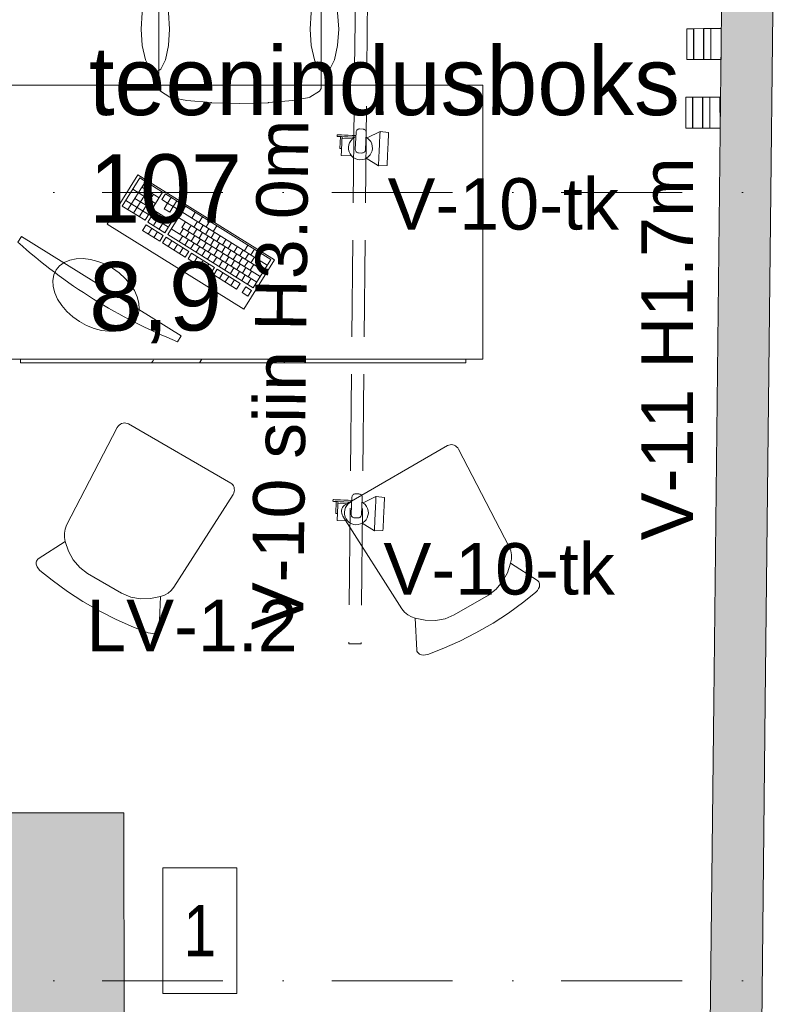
# Model space of a CAD drawing. Header units: millimetres. Extents: x -2532 to 181134, y -4151 to 53885.
# Tile 137 of 165: x 19609 to 21804, y 13826 to 16699. Entities that reach past the tile are written whole.
import ezdxf
from ezdxf.enums import TextEntityAlignment as Align

# ---------------------------------------------------------------- set-up
doc = ezdxf.new("R2010")
doc.units = ezdxf.units.MM
doc.header["$MEASUREMENT"] = 0
for name, pattern in [('Dot & Dashed', [670.277762, 352.777767, -176.388884, 0, -141.111112]), ('Hidden Line', [391.222223, 282.222223, -109]), ('Wipeout_Contour', [1000, 0, -1000])]:
    doc.linetypes.add(name, pattern=pattern)
for name, color, linetype in [('AR - Mööbel', 7, 'Continuous'), ('AR - Seinad SS.ol', 7, 'Continuous'), ('AR - Teljed', 7, 'Continuous'), ('SA - tähistused - valgustus', 7, 'Continuous'), ('SA - valgustid', 7, 'Continuous'), ('Tsoonid - Neto', 7, 'Continuous')]:
    doc.layers.add(name, color=color, linetype=linetype)
for name, color, linetype, lineweight in [('AR - Mööbel_Pen_No__221', 252, 'Continuous', 13), ('AR - Mööbel_Pen_No__232', 9, 'Continuous', 9), ('AR - Mööbel_Pen_No__4', 8, 'Continuous', 13), ('AR - Seinad SS.ol_Pen_No__221', 252, 'Continuous', 13), ('AR - Teljed_Pen_No__4', 8, 'Continuous', 13), ('ARCHICAD Doors_Pen_No__221', 252, 'Continuous', 13), ('ARCHICAD Zone Stamps_Pen_No__6', 7, 'Continuous', 5), ('Märkused - Muinsuskaitselised väärtused_Pen_No__20', 1, 'Continuous', 13), ('SA - tähistused - laeviimistlus_Pen_No__211', 214, 'Continuous', 15), ('SA - tähistused - valgustus_Pen_No__105', 30, 'Continuous', 5), ('SA - valgustid_Pen_No__105', 30, 'Continuous', 5)]:
    doc.layers.add(name, color=color, linetype=linetype, lineweight=lineweight)
doc.styles.add('GENERATED_STYLE_1', font='txt')
doc.styles.add('GENERATED_STYLE_2', font='txt')
doc.styles.add('GENERATED_STYLE_3', font='txt')
doc.styles.add('GENERATED_STYLE_4', font='txt')

# ---------------------------------------------------------------- blocks, each defined once
blk = doc.blocks.new('teenindusboks_107_48_1', base_point=(20992, 18860.9))
at = {"layer": 'ARCHICAD Zone Stamps_Pen_No__6', "insert": (19811.9, 15992), "char_height": 200, "attachment_point": 1, "style": 'GENERATED_STYLE_1'}
blk.add_mtext('\\A1;{\\pql;\\pt0,600;\\fArial Baltic|b0|i0|c186|p34;8,9\\fArial Baltic|b0|i0|c186|p34;\\A1{\\H.66x;\\S^  ;}\\fArial Baltic|b0|i0|c186|p34;\\fArial Baltic|b0|i0|c186|p34;\\A1{\\H.66x;\\S^  ;}}', dxfattribs=at)
at = {"layer": 'ARCHICAD Zone Stamps_Pen_No__6'}
for tag, style, p in [('DUMMY_849', 'GENERATED_STYLE_1', (21574.6, 16666.3)), ('ROOM_NAME', 'GENERATED_STYLE_1', (19811.9, 16620.6)), ('DUMMY_850', 'GENERATED_STYLE_2', (20267.2, 16352)), ('ROOM_NUMBER', 'GENERATED_STYLE_2', (19811.9, 16306.3)), ('DUMMY_851', 'GENERATED_STYLE_1', (19811.9, 16037.7))]:
    blk.add_attdef(tag, text='', height=200, dxfattribs=dict(at, style=style)).set_placement(p, align=Align.TOP_LEFT)
blk = doc.blocks.new('Wall_175_1', base_point=(21625.7, 13767.8))
at = {"layer": 'AR - Seinad SS.ol_Pen_No__221', "linetype": 'Continuous'}
blk.add_hatch(color=256, dxfattribs=at).paths.add_polyline_path([(21775.7, 13766.1), (21786.2, 14706.8), (21636.2, 14708.5), (21625.7, 13767.8)])
at = {"layer": 'AR - Seinad SS.ol_Pen_No__221', "linetype": 'Continuous', "flags": 128}
for points in [[(21636.2, 14708.5), (21625.7, 13767.8)], [(21775.7, 13766.1), (21786.2, 14706.8)], [(21625.7, 13767.8), (21775.7, 13766.1)]]:
    blk.add_lwpolyline(points, dxfattribs=at)
blk = doc.blocks.new('Wall_221_1', base_point=(21636.2, 14708.5))
at = {"layer": 'AR - Seinad SS.ol_Pen_No__221', "linetype": 'Continuous'}
blk.add_hatch(color=256, dxfattribs=at).paths.add_polyline_path([(21786.2, 14706.8), (21824.3, 18123.9), (21674.3, 18123.6), (21636.2, 14708.5)])
at = {"layer": 'AR - Seinad SS.ol_Pen_No__221', "linetype": 'Continuous', "flags": 128}
for points in [[(21674.3, 18123.6), (21636.2, 14708.5)], [(21786.2, 14706.8), (21824.3, 18123.9)]]:
    blk.add_lwpolyline(points, dxfattribs=at)
blk = doc.blocks.new('*X1057')
at = {"layer": 'AR - Mööbel_Pen_No__232', "linetype": 'Continuous'}
for p, q in [((19999.8, 15705.9), (19994.5, 15698)), ((20141.4, 15708), (20134.7, 15698)), ((20387.5, 15708), (20380.8, 15698))]:
    blk.add_line(p, q, dxfattribs=at)
blk = doc.blocks.new('Wall_359_1', base_point=(19611.7, 15708))
at = {"linetype": 'Wipeout_Contour', "ltscale": 102549.947784}
blk.add_wipeout([(19611.7, 15698), (20911.7, 15698), (20911.7, 15708), (19611.7, 15708)], dxfattribs=at).dxf.layer = 'AR - Mööbel'
at = {"layer": 'AR - Mööbel_Pen_No__221', "linetype": 'Continuous', "flags": 128}
for points in [[(20911.7, 15708), (19611.7, 15708)], [(19611.7, 15708), (19611.7, 15698)], [(19611.7, 15698), (20911.7, 15698)], [(20911.7, 15698), (20911.7, 15708)]]:
    blk.add_lwpolyline(points, dxfattribs=at)
at = {"layer": 'AR - Mööbel'}
blk.add_blockref('*X1057', (0, 0), dxfattribs=at)
blk = doc.blocks.new('Chair 03 22')
at = {"layer": 'AR - Mööbel_Pen_No__4', "linetype": 'Continuous'}
for p, q in [((4.1, 488.7), (2.6, 486.3)), ((6, 490.8), (4.1, 488.7)), ((10.9, 494.5), (6, 490.8)), ((16.4, 497.1), (10.9, 494.5)), ((22.8, 499.4), (16.4, 497.1)), ((67.7, 506.5), (22.8, 499.4)), ((122.8, 512.5), (67.7, 506.5)), ((176.3, 515), (122.8, 512.5)), ((233.7, 515), (176.3, 515)), ((287.2, 512.5), (233.7, 515)), ((342.3, 506.5), (287.2, 512.5)), ((387.2, 499.4), (342.3, 506.5)), ((393.6, 497.1), (387.2, 499.4)), ((399.1, 494.5), (393.6, 497.1)), ((404, 490.8), (399.1, 494.5)), ((405.9, 488.7), (404, 490.8)), ((407.4, 486.3), (405.9, 488.7)), ((0.7, 480.9), (0.4, 478)), ((0.4, 478), (0.5, 475)), ((0.5, 475), (1.1, 472.2)), ((1.4, 483.7), (0.7, 480.9)), ((1.1, 472.2), (44.2, 389)), ((2.6, 486.3), (1.4, 483.7)), ((365.8, 389), (408.9, 472.2)), ((408.6, 483.7), (407.4, 486.3)), ((409.3, 480.9), (408.6, 483.7)), ((408.9, 472.2), (409.5, 475)), ((409.6, 478), (409.3, 480.9)), ((409.5, 475), (409.6, 478)), ((119, 434.1), (91.7, 424.3)), ((91.7, 424.3), (119, 434.1)), ((147.5, 438), (119, 434.1)), ((119, 434.1), (147.5, 438)), ((262.5, 438), (147.5, 438)), ((147.5, 438), (147.5, 438)), ((147.5, 438), (147.5, 438)), ((147.5, 438), (262.5, 438)), ((291, 434.1), (262.5, 438)), ((262.5, 438), (291, 434.1)), ((318.3, 424.3), (291, 434.1)), ((291, 434.1), (318.3, 424.3)), ((66.5, 409.2), (44.2, 389)), ((44.2, 389), (66.5, 409.2)), ((91.7, 424.3), (66.5, 409.2)), ((66.5, 409.2), (91.7, 424.3)), ((343.5, 409.2), (318.3, 424.3)), ((318.3, 424.3), (343.5, 409.2)), ((365.8, 389), (343.5, 409.2)), ((343.5, 409.2), (365.8, 389)), ((36.5, 380.1), (30.4, 369.8)), ((44.2, 389), (36.5, 380.1)), ((373.5, 380.1), (365.8, 389)), ((379.6, 369.8), (373.5, 380.1)), ((23.9, 346.3), (9.8, 25.4)), ((26.2, 358.4), (23.9, 346.3)), ((30.4, 369.8), (26.2, 358.4)), ((383.8, 358.4), (379.6, 369.8)), ((386.1, 346.3), (383.8, 358.4)), ((400.2, 25.4), (386.1, 346.3)), ((9.8, 25.4), (10.1, 21)), ((10.1, 21), (11.2, 16.7)), ((11.2, 16.7), (12.8, 12.7)), ((12.8, 12.7), (15.1, 9.1)), ((15.1, 9.1), (17.9, 6)), ((17.9, 6), (21.2, 3.4)), ((21.2, 3.4), (24.7, 1.5)), ((24.7, 1.5), (28.6, 0.4)), ((28.6, 0.4), (32.5, 0)), ((32.5, 0), (377.5, 0)), ((377.5, 0), (381.4, 0.4)), ((381.4, 0.4), (385.3, 1.5)), ((385.3, 1.5), (388.8, 3.4)), ((388.8, 3.4), (392.1, 6)), ((392.1, 6), (394.9, 9.1)), ((394.9, 9.1), (397.2, 12.7)), ((397.2, 12.7), (398.8, 16.7)), ((398.8, 16.7), (399.9, 21)), ((399.9, 21), (400.2, 25.4))]:
    blk.add_line(p, q, dxfattribs=at)
blk = doc.blocks.new('Standard grid marker')
at = {"layer": 'AR - Teljed_Pen_No__4', "linetype": 'Dot & Dashed'}
blk.add_line((1000, 0), (44867.9, 0), dxfattribs=at)
at = {"layer": 'AR - Teljed_Pen_No__4', "style": 'GENERATED_STYLE_1'}
for tag, p in [('AC_MarkerText_1_0', (-300, 14.3)), ('AC_MarkerText_1_1', (46167.9, 14.3))]:
    blk.add_attdef(tag, text='', height=250, dxfattribs=at).set_placement(p, align=Align.MIDDLE_CENTER)
blk = doc.blocks.new('Office Chair 06 22')
at = {"layer": 'AR - Mööbel_Pen_No__4', "linetype": 'Continuous'}
for p, q in [((304.4, 497.5), (307.5, 500)), ((304.4, 466.2), (304.4, 497.5)), ((307.5, 500), (320, 500)), ((332.5, 500), (320, 500)), ((335.6, 497.5), (332.5, 500)), ((335.6, 466.2), (335.6, 497.5)), ((302.6, 423.9), (304.4, 466.2)), ((304.4, 466.2), (305.6, 471)), ((305.6, 471), (309, 475.2)), ((309, 475.2), (314, 477.9)), ((314, 477.9), (320, 478.9)), ((326, 477.9), (320, 478.9)), ((331, 475.2), (326, 477.9)), ((334.4, 471), (331, 475.2)), ((335.6, 466.2), (334.4, 471)), ((337.4, 423.9), (335.6, 466.2)), ((137.8, 427.1), (158.4, 433.3)), ((158.4, 433.3), (185.1, 437.4)), ((185.1, 437.4), (260.6, 443.3)), ((260.6, 443.3), (320, 445.1)), ((320, 431), (286.2, 430.6)), ((379.4, 443.3), (320, 445.1)), ((320, 431), (353.8, 430.6)), ((454.9, 437.4), (379.4, 443.3)), ((481.6, 433.3), (454.9, 437.4)), ((502.2, 427.1), (481.6, 433.3)), ((94.9, 399), (105.7, 410.1)), ((105.7, 410.1), (137.8, 427.1)), ((125.9, 408.1), (113.8, 399.6)), ((139.5, 414.6), (125.9, 408.1)), ((160.5, 419.9), (139.5, 414.6)), ((187.3, 424.1), (160.5, 419.9)), ((218.3, 427.3), (187.3, 424.1)), ((251.8, 429.4), (218.3, 427.3)), ((286.2, 430.6), (251.8, 429.4)), ((268.1, 398.6), (268.1, 423.9)), ((268.1, 423.9), (302.6, 423.9)), ((302.6, 423.9), (320, 423.9)), ((337.4, 423.9), (320, 423.9)), ((371.9, 423.9), (337.4, 423.9)), ((353.8, 430.6), (388.2, 429.4)), ((371.9, 398.6), (371.9, 423.9)), ((388.2, 429.4), (421.7, 427.3)), ((421.7, 427.3), (452.7, 424.1)), ((452.7, 424.1), (479.5, 419.9)), ((479.5, 419.9), (500.5, 414.6)), ((500.5, 414.6), (514.1, 408.1)), ((534.3, 410.1), (502.2, 427.1)), ((514.1, 408.1), (526.2, 399.6)), ((545.1, 399), (534.3, 410.1)), ((91.5, 368.4), (94.9, 399)), ((98, 390), (94.2, 387.8)), ((104.5, 394.4), (98, 390)), ((113.8, 399.6), (104.5, 394.4)), ((268.1, 365.8), (268.1, 398.6)), ((371.9, 365.8), (371.9, 398.6)), ((526.2, 399.6), (535.5, 394.4)), ((535.5, 394.4), (542, 390)), ((542, 390), (545.8, 387.8)), ((548.5, 368.4), (545.1, 399)), ((98.4, 358.6), (91.5, 368.4)), ((116.2, 356), (98.4, 358.6)), ((101.3, 330.2), (152.7, 350.3)), ((146, 358.2), (116.2, 356)), ((192.8, 363.1), (146, 358.2)), ((152.7, 350.3), (229.4, 363.8)), ((245.4, 367.1), (192.8, 363.1)), ((229.4, 363.8), (268.1, 365.8)), ((320, 369.1), (245.4, 367.1)), ((268.1, 365.8), (320, 368.5)), ((320, 369.1), (394.6, 367.1)), ((371.9, 365.8), (320, 368.5)), ((410.6, 363.8), (371.9, 365.8)), ((394.6, 367.1), (447.2, 363.1)), ((487.3, 350.3), (410.6, 363.8)), ((447.2, 363.1), (494, 358.2)), ((538.7, 330.2), (487.3, 350.3)), ((494, 358.2), (523.8, 356)), ((523.8, 356), (541.6, 358.6)), ((541.6, 358.6), (548.5, 368.4)), ((0, 303.5), (7.7, 322.8)), ((7.7, 322.8), (11.6, 324.4)), ((11.6, 324.4), (48.2, 314.8)), ((43.9, 306.2), (57.4, 333.6)), ((57.4, 333.6), (73.3, 343.2)), ((73.3, 343.2), (89.2, 333.6)), ((83.5, 306.5), (101.3, 330.2)), ((89.2, 333.6), (102.7, 306.2)), ((550.8, 333.6), (537.3, 306.2)), ((556.5, 306.5), (538.7, 330.2)), ((566.7, 343.2), (550.8, 333.6)), ((582.6, 333.6), (566.7, 343.2)), ((596.1, 306.2), (582.6, 333.6)), ((628.4, 324.4), (591.8, 314.8)), ((632.3, 322.8), (628.4, 324.4)), ((640, 303.5), (632.3, 322.8)), ((2, 300.3), (0, 303.5)), ((38.6, 290.6), (2, 300.3)), ((27.8, 301.7), (28.6, 306.6)), ((29.5, 296.9), (27.8, 301.7)), ((28.6, 306.6), (31.5, 310.9)), ((33.3, 293.1), (29.5, 296.9)), ((31.5, 310.9), (36.3, 314)), ((38.6, 290.6), (33.3, 293.1)), ((34.9, 265.2), (43.9, 306.2)), ((36.3, 314), (42.1, 315.3)), ((83.3, 277.3), (38.6, 290.6)), ((42.1, 315.3), (48.2, 314.8)), ((48.2, 314.8), (83.5, 306.5)), ((83.3, 306.4), (83.5, 306.5)), ((83.3, 306.4), (83.3, 277.3)), ((102.7, 306.2), (111.7, 265.2)), ((537.3, 306.2), (528.3, 265.2)), ((591.8, 314.8), (556.5, 306.5)), ((556.7, 306.4), (556.5, 306.5)), ((556.7, 306.4), (556.7, 277.3)), ((556.7, 277.3), (601.4, 290.6)), ((597.9, 315.3), (591.8, 314.8)), ((605.1, 265.2), (596.1, 306.2)), ((603.7, 314), (597.9, 315.3)), ((601.4, 290.6), (638, 300.3)), ((601.4, 290.6), (606.7, 293.1)), ((608.5, 310.9), (603.7, 314)), ((606.7, 293.1), (610.5, 296.9)), ((611.4, 306.6), (608.5, 310.9)), ((610.5, 296.9), (612.2, 301.7)), ((612.2, 301.7), (611.4, 306.6)), ((638, 300.3), (640, 303.5)), ((31.7, 216.9), (34.9, 265.2)), ((83.3, 100.1), (83.3, 277.3)), ((111.7, 265.2), (114.8, 216.9)), ((528.3, 265.2), (525.2, 216.9)), ((556.7, 100.1), (556.7, 277.3)), ((608.3, 216.9), (605.1, 265.2)), ((34.9, 168.6), (31.7, 216.9)), ((114.8, 216.9), (111.7, 168.6)), ((525.2, 216.9), (528.3, 168.6)), ((605.1, 168.6), (608.3, 216.9)), ((43.9, 127.6), (34.9, 168.6)), ((111.7, 168.6), (102.7, 127.6)), ((528.3, 168.6), (537.3, 127.6)), ((596.1, 127.6), (605.1, 168.6)), ((57.4, 100.2), (43.9, 127.6)), ((102.7, 127.6), (89.2, 100.2)), ((537.3, 127.6), (550.8, 100.2)), ((582.6, 100.2), (596.1, 127.6)), ((73.3, 90.6), (57.4, 100.2)), ((89.2, 100.2), (73.3, 90.6)), ((83.3, 69.6), (83.3, 100.1)), ((550.8, 100.2), (566.7, 90.6)), ((556.7, 69.6), (556.7, 100.1)), ((566.7, 90.6), (582.6, 100.2)), ((83.3, 43.3), (83.3, 69.6)), ((556.7, 43.3), (556.7, 69.6)), ((88, 36), (83.3, 43.3)), ((115.7, 18), (88, 36)), ((524.3, 18), (552, 36)), ((552, 36), (556.7, 43.3)), ((117.9, 17.3), (115.7, 18)), ((165.3, 8.2), (117.9, 17.3)), ((236.3, 2.2), (165.3, 8.2)), ((237.4, 2.1), (236.3, 2.2)), ((320, 0), (237.4, 2.1)), ((320, 0), (402.6, 2.1)), ((402.6, 2.1), (403.7, 2.2)), ((403.7, 2.2), (474.7, 8.2)), ((474.7, 8.2), (522.1, 17.3)), ((522.1, 17.3), (524.3, 18))]:
    blk.add_line(p, q, dxfattribs=at)
blk = doc.blocks.new('Monitor (LCD) 22')
at = {"layer": 'AR - Mööbel_Pen_No__4', "linetype": 'Continuous'}
for p, q in [((227.6, 177.5), (205.9, 170.8)), ((250.7, 181.7), (227.6, 177.5)), ((274.6, 183.1), (250.7, 181.7)), ((298.4, 181.7), (274.6, 183.1)), ((321.5, 177.5), (298.4, 181.7)), ((343.2, 170.8), (321.5, 177.5)), ((169.4, 150.4), (155.7, 137.3)), ((186.3, 161.6), (169.4, 150.4)), ((205.9, 170.8), (186.3, 161.6)), ((362.8, 161.6), (343.2, 170.8)), ((379.8, 150.4), (362.8, 161.6)), ((393.5, 137.3), (379.8, 150.4)), ((145.6, 122.8), (139.4, 107.4)), ((155.7, 137.3), (145.6, 122.8)), ((403.6, 122.8), (393.5, 137.3)), ((409.8, 107.4), (403.6, 122.8)), ((139.4, 107.4), (137.3, 91.5)), ((137.3, 91.5), (139.4, 75.6)), ((411.9, 91.5), (409.8, 107.4)), ((409.8, 75.6), (411.9, 91.5)), ((0, 81.5), (0, 61.5)), ((0, 61.5), (549.2, 61.5)), ((139.4, 75.6), (145.6, 60.2)), ((145.6, 60.2), (155.7, 45.8)), ((393.5, 45.8), (403.6, 60.2)), ((403.6, 60.2), (409.8, 75.6)), ((549.2, 61.5), (549.2, 81.5)), ((155.7, 45.8), (169.4, 32.7)), ((169.4, 32.7), (186.3, 21.4)), ((362.8, 21.4), (379.8, 32.7)), ((379.8, 32.7), (393.5, 45.8)), ((186.3, 21.4), (205.9, 12.3)), ((205.9, 12.3), (227.6, 5.5)), ((227.6, 5.5), (250.7, 1.4)), ((250.7, 1.4), (274.6, 0)), ((274.6, 0), (298.4, 1.4)), ((298.4, 1.4), (321.5, 5.5)), ((321.5, 5.5), (343.2, 12.3)), ((343.2, 12.3), (362.8, 21.4))]:
    blk.add_line(p, q, dxfattribs=at)
for start, end in [(90, 100.1068), (79.8932, 90)]:
    blk.add_arc((274.6, -1458.9), 1564.7, start, end, dxfattribs=at)
blk = doc.blocks.new('Keyboard 22')
at = {"layer": 'AR - Mööbel_Pen_No__4', "linetype": 'Continuous'}
for p, q in [((0, 170), (0, 0)), ((470, 170), (0, 170)), ((470, 0), (470, 170)), ((29.4, 130.9), (9.8, 130.9)), ((9.8, 130.9), (9.8, 111.5)), ((29.4, 111.5), (29.4, 130.9)), ((127.3, 130.9), (49, 130.9)), ((49, 130.9), (49, 111.5)), ((68.5, 111.5), (68.5, 130.9)), ((88.1, 111.5), (88.1, 130.9)), ((107.7, 111.5), (107.7, 130.9)), ((127.3, 111.5), (127.3, 130.9)), ((215.4, 130.9), (137.1, 130.9)), ((137.1, 130.9), (137.1, 111.5)), ((156.7, 111.5), (156.7, 130.9)), ((176.2, 111.5), (176.2, 130.9)), ((195.8, 111.5), (195.8, 130.9)), ((215.4, 111.5), (215.4, 130.9)), ((303.5, 130.9), (225.2, 130.9)), ((225.2, 130.9), (225.2, 111.5)), ((244.8, 111.5), (244.8, 130.9)), ((264.4, 111.5), (264.4, 130.9)), ((284, 111.5), (284, 130.9)), ((303.5, 111.5), (303.5, 130.9)), ((372.1, 130.9), (313.3, 130.9)), ((313.3, 130.9), (313.3, 111.5)), ((332.9, 111.5), (332.9, 130.9)), ((352.5, 111.5), (352.5, 130.9)), ((372.1, 111.5), (372.1, 130.9)), ((9.8, 111.5), (29.4, 111.5)), ((303.5, 101.8), (9.8, 101.8)), ((9.8, 101.8), (9.8, 4.8)), ((29.4, 82.4), (29.4, 101.8)), ((49, 111.5), (127.3, 111.5)), ((49, 82.4), (49, 101.8)), ((68.5, 82.4), (68.5, 101.8)), ((88.1, 82.4), (88.1, 101.8)), ((107.7, 82.4), (107.7, 101.8)), ((127.3, 82.4), (127.3, 101.8)), ((137.1, 111.5), (215.4, 111.5)), ((146.9, 82.4), (146.9, 101.8)), ((166.5, 82.4), (166.5, 101.8)), ((186, 82.4), (186, 101.8)), ((205.6, 82.4), (205.6, 101.8)), ((225.2, 111.5), (303.5, 111.5)), ((225.2, 82.4), (225.2, 101.8)), ((244.8, 82.4), (244.8, 101.8)), ((264.4, 82.4), (264.4, 101.8)), ((303.5, 4.8), (303.5, 101.8)), ((313.3, 111.5), (372.1, 111.5)), ((372.1, 101.8), (313.3, 101.8)), ((313.3, 101.8), (313.3, 63)), ((332.9, 63), (332.9, 101.8)), ((352.5, 63), (352.5, 101.8)), ((372.1, 63), (372.1, 101.8)), ((460.2, 101.8), (381.9, 101.8)), ((381.9, 101.8), (381.9, 4.8)), ((401.5, 24.2), (401.5, 101.8)), ((421, 4.8), (421, 101.8)), ((440.6, 4.8), (440.6, 101.8)), ((460.2, 4.8), (460.2, 101.8)), ((9.8, 82.4), (303.5, 82.4)), ((9.8, 63), (279.1, 63)), ((39.2, 63), (39.2, 82.4)), ((44.1, 43.6), (44.1, 63)), ((58.8, 63), (58.8, 82.4)), ((63.6, 43.6), (63.6, 63)), ((78.3, 63), (78.3, 82.4)), ((83.2, 43.6), (83.2, 63)), ((97.9, 63), (97.9, 82.4)), ((102.8, 43.6), (102.8, 63)), ((117.5, 63), (117.5, 82.4)), ((122.4, 43.6), (122.4, 63)), ((137.1, 63), (137.1, 82.4)), ((142, 43.6), (142, 63)), ((156.7, 63), (156.7, 82.4)), ((161.6, 43.6), (161.6, 63)), ((176.2, 63), (176.2, 82.4)), ((181.1, 43.6), (181.1, 63)), ((195.8, 63), (195.8, 82.4)), ((200.7, 43.6), (200.7, 63)), ((215.4, 63), (215.4, 82.4)), ((220.3, 43.6), (220.3, 63)), ((235, 63), (235, 82.4)), ((239.9, 43.6), (239.9, 63)), ((254.6, 63), (254.6, 82.4)), ((259.5, 43.6), (259.5, 63)), ((274.2, 63), (274.2, 82.4)), ((279.1, 43.6), (279.1, 63)), ((313.3, 82.4), (372.1, 82.4)), ((313.3, 63), (372.1, 63)), ((381.9, 82.4), (460.2, 82.4)), ((381.9, 63), (440.6, 63)), ((9.8, 43.6), (303.5, 43.6)), ((34.3, 24.2), (34.3, 43.6)), ((53.9, 24.2), (53.9, 43.6)), ((73.4, 24.2), (73.4, 43.6)), ((93, 24.2), (93, 43.6)), ((112.6, 24.2), (112.6, 43.6)), ((132.2, 24.2), (132.2, 43.6)), ((151.8, 24.2), (151.8, 43.6)), ((171.4, 24.2), (171.4, 43.6)), ((190.9, 24.2), (190.9, 43.6)), ((210.5, 24.2), (210.5, 43.6)), ((230.1, 24.2), (230.1, 43.6)), ((249.7, 24.2), (249.7, 43.6)), ((352.5, 43.6), (332.9, 43.6)), ((332.9, 43.6), (332.9, 24.2)), ((352.5, 24.2), (352.5, 43.6)), ((381.9, 43.6), (460.2, 43.6)), ((0, 0), (470, 0)), ((9.8, 24.2), (303.5, 24.2)), ((9.8, 4.8), (303.5, 4.8)), ((44.1, 4.8), (44.1, 24.2)), ((66.1, 4.8), (66.1, 24.2)), ((88.1, 4.8), (88.1, 24.2)), ((195.8, 4.8), (195.8, 24.2)), ((220.3, 4.8), (220.3, 24.2)), ((244.8, 4.8), (244.8, 24.2)), ((269.3, 4.8), (269.3, 24.2)), ((332.9, 24.2), (313.3, 24.2)), ((313.3, 24.2), (313.3, 4.8)), ((313.3, 4.8), (372.1, 4.8)), ((332.9, 4.8), (332.9, 24.2)), ((332.9, 24.2), (352.5, 24.2)), ((372.1, 24.2), (352.5, 24.2)), ((352.5, 4.8), (352.5, 24.2)), ((372.1, 4.8), (372.1, 24.2)), ((381.9, 24.2), (440.6, 24.2)), ((381.9, 4.8), (460.2, 4.8))]:
    blk.add_line(p, q, dxfattribs=at)
blk = doc.blocks.new('seinalamp 1 must kõrge')
at = {"layer": 'SA - valgustid_Pen_No__105', "linetype": 'Continuous'}
for p, q in [((90, 100.1), (0, 100.1)), ((0, 100.1), (0, 82.4)), ((90, 82.4), (90, 100.1)), ((0, 82.4), (0, 50.1)), ((90, 70.2), (0, 70.2)), ((90, 50.1), (90, 82.4)), ((90, 50.1), (0, 50.1)), ((0, 50.1), (0, 20.9)), ((0, 49.1), (0, 20.9)), ((0, 49.1), (90, 49.1)), ((90, 50.1), (90, 20.9)), ((90, 49.1), (90, 20.9)), ((90, 20.9), (0, 20.9)), ((0, 20.9), (0, 19.9)), ((90, 20.1), (0, 20.1)), ((0, 20.1), (0, 0)), ((0, 19.9), (90, 19.9)), ((0, 0), (90, 0)), ((90, 19.9), (90, 20.9)), ((90, 0), (90, 20.1))]:
    blk.add_line(p, q, dxfattribs=at)
blk = doc.blocks.new('Office Table 22_2')
at = {"layer": 'AR - Mööbel_Pen_No__4', "linetype": 'Continuous'}
for p, q in [((1400, 800), (0, 800)), ((0, 800), (0, 0)), ((1400, 0), (1400, 800)), ((0, 0), (1400, 0))]:
    blk.add_line(p, q, dxfattribs=at)
blk = doc.blocks.new('Spotlamp Ceiling 22')
at = {"layer": 'SA - valgustid_Pen_No__105', "linetype": 'Continuous'}
for p, q in [((-5, 60), (-5, 60)), ((-5, 60), (-5, 59.9)), ((-5, 60), (30, 60)), ((-5, 59.9), (-5, 59.8)), ((-5, 59.8), (-5, 59.7)), ((-5, 59.7), (-5, 59.5)), ((-5, 59.5), (-5, 59.3)), ((-5, 59.3), (-5, 59)), ((-5, 59), (-5, 58.8)), ((-5, 58.8), (-5, 58.5)), ((-5, 58.5), (-5, 58.1)), ((-5, 58.1), (-5, 57.8)), ((-5, 57.8), (-5, 57.5)), ((-5, 57.5), (-5, 57.2)), ((30, 68), (30, 69.9)), ((35, 69.9), (30, 69.9)), ((30, 63.7), (30, 68)), ((30, 57), (30, 63.7)), ((35, 68), (35, 69.9)), ((35, 63.7), (35, 68)), ((35, 57), (35, 63.7)), ((-24.8, 55), (-25, 55)), ((-25, 55), (-25, 24.4)), ((-24.1, 55), (-24.8, 55)), ((-19.4, 29.1), (-24.7, 24.7)), ((-23.1, 55), (-24.1, 55)), ((-21.7, 55), (-23.1, 55)), ((-19.8, 55), (-21.7, 55)), ((-17.7, 55), (-19.8, 55)), ((-13.4, 32.3), (-19.4, 29.1)), ((-15.2, 55), (-17.7, 55)), ((-12.5, 55), (-15.2, 55)), ((-6.8, 34.3), (-13.4, 32.3)), ((-9.6, 55), (-12.5, 55)), ((-6.5, 55), (-9.6, 55)), ((0, 35), (-6.8, 34.3)), ((-3.3, 55), (-6.5, 55)), ((-5, 57.2), (-5, 56.9)), ((-5, 56.9), (-5, 56.5)), ((-5, 56.5), (-5, 56.2)), ((-5, 56.2), (-5, 56)), ((-5, 56), (-5, 55.7)), ((-5, 55.7), (-5, 55.5)), ((-5, 55.5), (-5, 55.3)), ((-5, 55.3), (-5, 55.2)), ((-5, 55.2), (-5, 55.1)), ((-5, 55.1), (-5, 55)), ((-5, 55), (-5, 55)), ((0, 55), (-3.3, 55)), ((3.3, 55), (0, 55)), ((6.8, 34.3), (0, 35)), ((6.5, 55), (3.3, 55)), ((9.6, 55), (6.5, 55)), ((13.4, 32.3), (6.8, 34.3)), ((12.5, 55), (9.6, 55)), ((15.2, 55), (12.5, 55)), ((19.4, 29.1), (13.4, 32.3)), ((17.7, 55), (15.2, 55)), ((19.8, 55), (17.7, 55)), ((24.7, 24.7), (19.4, 29.1)), ((21.7, 55), (19.8, 55)), ((23.1, 55), (21.7, 55)), ((24.1, 55), (23.1, 55)), ((24.8, 55), (24.1, 55)), ((25, 55), (24.8, 55)), ((25, 55), (25, 24.4)), ((25, 55), (30, 55)), ((30, 48.3), (30, 57)), ((30, 37.8), (30, 48.3)), ((30, 26), (30, 37.8)), ((35, 48.3), (35, 57)), ((35, 37.8), (35, 48.3)), ((35, 26), (35, 37.8)), ((-34.3, 6.8), (-35, 0)), ((-32.3, 13.4), (-34.3, 6.8)), ((-29.1, 19.4), (-32.3, 13.4)), ((-24.7, 24.7), (-29.1, 19.4)), ((-14.8, 7), (-15, 5)), ((-15, 5), (-15, -5)), ((-14.2, 8.8), (-14.8, 7)), ((-13.3, 10.6), (-14.2, 8.8)), ((-12.1, 12.1), (-13.3, 10.6)), ((-10.6, 13.3), (-12.1, 12.1)), ((-8.8, 14.2), (-10.6, 13.3)), ((-7, 14.8), (-8.8, 14.2)), ((-5, 15), (-7, 14.8)), ((45, 15), (-5, 15)), ((29.1, 19.4), (24.7, 24.7)), ((31.5, 15), (29.1, 19.4)), ((30, 17.8), (30, 26)), ((35, 15), (35, 26)), ((47, 14.8), (45, 15)), ((48.8, 14.2), (47, 14.8)), ((50.6, 13.3), (48.8, 14.2)), ((52.1, 12.1), (50.6, 13.3)), ((53.3, 10.6), (52.1, 12.1)), ((54.2, 8.8), (53.3, 10.6)), ((54.8, 7), (54.2, 8.8)), ((55, 5), (54.8, 7)), ((55, -5), (55, 5)), ((-49.9, -54.9), (-29.7, -18.4)), ((-35, 0), (-34.3, -6.8)), ((-34.3, -6.8), (-32.3, -13.4)), ((-32.3, -13.4), (-29.1, -19.4)), ((-29.1, -19.4), (-24.7, -24.7)), ((-24.7, -24.7), (-19.4, -29.1)), ((-15, -5), (-14.8, -7)), ((-14.8, -7), (-14.2, -8.8)), ((-14.2, -8.8), (-13.3, -10.6)), ((-13.3, -10.6), (-12.1, -12.1)), ((-12.1, -12.1), (-10.6, -13.3)), ((-10.6, -13.3), (-8.8, -14.2)), ((-8.8, -14.2), (-7, -14.8)), ((-7, -14.8), (-5, -15)), ((-5, -15), (45, -15)), ((19.4, -29.1), (24.7, -24.7)), ((24.7, -24.7), (29.1, -19.4)), ((29.1, -19.4), (31.5, -15)), ((49.9, -54.9), (29.7, -18.4)), ((45, -15), (47, -14.8)), ((47, -14.8), (48.8, -14.2)), ((48.8, -14.2), (50.6, -13.3)), ((50.6, -13.3), (52.1, -12.1)), ((52.1, -12.1), (53.3, -10.6)), ((53.3, -10.6), (54.2, -8.8)), ((54.2, -8.8), (54.8, -7)), ((54.8, -7), (55, -5)), ((-50, -55), (-49.9, -54.9)), ((-49.6, -55), (-50, -55)), ((-49.9, -55.1), (-50, -55)), ((-48.1, -79.9), (-49.9, -55.1)), ((-48.3, -55), (-49.6, -55)), ((-46.2, -55), (-48.3, -55)), ((-43.3, -55), (-46.2, -55)), ((-39.7, -55), (-43.3, -55)), ((-35.4, -55), (-39.7, -55)), ((-30.4, -55), (-35.4, -55)), ((-25, -55), (-30.4, -55)), ((-19.1, -55), (-25, -55)), ((-19.4, -29.1), (-13.4, -32.3)), ((-12.9, -55), (-19.1, -55)), ((-13.4, -32.3), (-6.8, -34.3)), ((-6.5, -55), (-12.9, -55)), ((-6.8, -34.3), (0, -35)), ((0, -55), (-6.5, -55)), ((0, -35), (6.8, -34.3)), ((6.5, -55), (0, -55)), ((12.9, -55), (6.5, -55)), ((6.8, -34.3), (13.4, -32.3)), ((19.1, -55), (12.9, -55)), ((13.4, -32.3), (19.4, -29.1)), ((25, -55), (19.1, -55)), ((30.4, -55), (25, -55)), ((35.4, -55), (30.4, -55)), ((39.7, -55), (35.4, -55)), ((43.3, -55), (39.7, -55)), ((46.2, -55), (43.3, -55)), ((48.3, -55), (46.2, -55)), ((48.1, -79.9), (49.9, -55.1)), ((49.6, -55), (48.3, -55)), ((50, -55), (49.6, -55)), ((50, -55), (49.9, -54.9)), ((49.9, -55.1), (50, -55)), ((-48, -80), (-48.1, -79.9)), ((-47.6, -80), (-48, -80)), ((-46.4, -80), (-47.6, -80)), ((-44.3, -80), (-46.4, -80)), ((-41.6, -80), (-44.3, -80)), ((-38.1, -80), (-41.6, -80)), ((-33.9, -80), (-38.1, -80)), ((-29.2, -80), (-33.9, -80)), ((-24, -80), (-29.2, -80)), ((-18.4, -80), (-24, -80)), ((-12.4, -80), (-18.4, -80)), ((-6.3, -80), (-12.4, -80)), ((0, -80), (-6.3, -80)), ((6.3, -80), (0, -80)), ((12.4, -80), (6.3, -80)), ((18.4, -80), (12.4, -80)), ((24, -80), (18.4, -80)), ((29.2, -80), (24, -80)), ((33.9, -80), (29.2, -80)), ((38.1, -80), (33.9, -80)), ((41.6, -80), (38.1, -80)), ((44.3, -80), (41.6, -80)), ((46.4, -80), (44.3, -80)), ((47.6, -80), (46.4, -80)), ((48, -80), (47.6, -80)), ((48, -80), (48.1, -79.9))]:
    blk.add_line(p, q, dxfattribs=at)
blk = doc.blocks.new('Beam_331_1', base_point=(20616.1, 17620.6))
at = {"layer": 'SA - valgustid_Pen_No__105', "linetype": 'Hidden Line'}
for p, q in [((20598.2, 17620.7), (20570.2, 14877.9)), ((20598.2, 17620.7), (20634, 17620.4)), ((20634, 17620.4), (20606, 14877.5)), ((20570.2, 14877.9), (20606, 14877.5))]:
    blk.add_line(p, q, dxfattribs=at)
blk = doc.blocks.new('Label_95_1', base_point=(21726.2, 15749))
at = {"layer": 'SA - tähistused - valgustus_Pen_No__105', "insert": (21424.8, 15179.8), "char_height": 150, "attachment_point": 1, "rotation": 90, "style": 'GENERATED_STYLE_3'}
blk.add_mtext('\\A1;{\\pql;\\pt0,105000;\\fArial|b0|i0|c0|p34;V-11 H1.7m\\fArial|b0|i0|c0|p34;\\A1{\\H.66x;\\S^  ;}\\fArial|b0|i0|c0|p34;\\fArial|b0|i0|c0|p34;\\A1{\\H.66x;\\S^  ;}\\fArial|b0|i0|c0|p34; \\fArial|b0|i0|c0|p34;\\fArial|b0|i0|c0|p34;\\fArial|b0|i0|c0|p34;\\fArial|b0|i0|c0|p34;\\fArial|b0|i0|c0|p34;\\fArial|b0|i0|c0|p34;\\fArial|b0|i0|c0|p34;\\fArial|b0|i0|c0|p34;\\fArial|b0|i0|c0|p34;\\fArial|b0|i0|c0|p34;\\fArial|b0|i0|c0|p34;\\fArial|b0|i0|c0|p34;\\fArial|b0|i0|c0|p34;\\fArial|b0|i0|c0|p34;\\fArial|b0|i0|c0|p34;\\fArial|b0|i0|c0|p34;\\fArial|b0|i0|c0|p34;\\fArial|b0|i0|c0|p34;\\fArial|b0|i0|c0|p34;\\fArial|b0|i0|c0|p34;\\fArial|b0|i0|c0|p34;\\fArial|b0|i0|c0|p34;\\fArial|b0|i0|c0|p34;\\fArial|b0|i0|c0|p34;\\fArial|b0|i0|c0|p34;\\fArial|b0|i0|c0|p34;\\fArial|b0|i0|c0|p34;\\fArial|b0|i0|c0|p34;\\fArial|b0|i0|c0|p34;\\fArial|b0|i0|c0|p34;\\fArial|b0|i0|c0|p34;\\fArial|b0|i0|c0|p34;\\fArial|b0|i0|c0|p34;\\fArial|b0|i0|c0|p34;\\fArial|b0|i0|c0|p34;\\fArial|b0|i0|c0|p34;\\fArial|b0|i0|c0|p34;\\fArial|b0|i0|c0|p34;\\fArial|b0|i0|c0|p34;\\fArial|b0|i0|c0|p34;\\fArial|b0|i0|c0|p34;\\fArial|b0|i0|c0|p34;\\fArial|b0|i0|c0|p34;}', dxfattribs=at)
blk = doc.blocks.new('Label_308_1', base_point=(21043.4, 15935))
at = {"layer": 'SA - tähistused - valgustus_Pen_No__105', "insert": (20683.4, 16236.5), "char_height": 150, "attachment_point": 1, "style": 'GENERATED_STYLE_3'}
blk.add_mtext('\\A1;{\\pql;\\pt0,105000;\\fArial|b0|i0|c0|p34;V-10-tk\\fArial|b0|i0|c0|p34;\\A1{\\H.66x;\\S^  ;}\\fArial|b0|i0|c0|p34;\\fArial|b0|i0|c0|p34;\\A1{\\H.66x;\\S^  ;}\\fArial|b0|i0|c0|p34; \\fArial|b0|i0|c0|p34;\\fArial|b0|i0|c0|p34;\\fArial|b0|i0|c0|p34;\\fArial|b0|i0|c0|p34;\\fArial|b0|i0|c0|p34;\\fArial|b0|i0|c0|p34;\\fArial|b0|i0|c0|p34;\\fArial|b0|i0|c0|p34;\\fArial|b0|i0|c0|p34;\\fArial|b0|i0|c0|p34;\\fArial|b0|i0|c0|p34;\\fArial|b0|i0|c0|p34;\\fArial|b0|i0|c0|p34;\\fArial|b0|i0|c0|p34;\\fArial|b0|i0|c0|p34;\\fArial|b0|i0|c0|p34;\\fArial|b0|i0|c0|p34;\\fArial|b0|i0|c0|p34;\\fArial|b0|i0|c0|p34;\\fArial|b0|i0|c0|p34;\\fArial|b0|i0|c0|p34;\\fArial|b0|i0|c0|p34;\\fArial|b0|i0|c0|p34;\\fArial|b0|i0|c0|p34;\\fArial|b0|i0|c0|p34;\\fArial|b0|i0|c0|p34;\\fArial|b0|i0|c0|p34;\\fArial|b0|i0|c0|p34;\\fArial|b0|i0|c0|p34;\\fArial|b0|i0|c0|p34;\\fArial|b0|i0|c0|p34;\\fArial|b0|i0|c0|p34;\\fArial|b0|i0|c0|p34;\\fArial|b0|i0|c0|p34;\\fArial|b0|i0|c0|p34;\\fArial|b0|i0|c0|p34;\\fArial|b0|i0|c0|p34;\\fArial|b0|i0|c0|p34;\\fArial|b0|i0|c0|p34;\\fArial|b0|i0|c0|p34;\\fArial|b0|i0|c0|p34;\\fArial|b0|i0|c0|p34;\\fArial|b0|i0|c0|p34;}', dxfattribs=at)
blk = doc.blocks.new('Label_309_1', base_point=(21031.5, 14870.2))
at = {"layer": 'SA - tähistused - valgustus_Pen_No__105', "insert": (20671.5, 15171.6), "char_height": 150, "attachment_point": 1, "style": 'GENERATED_STYLE_3'}
blk.add_mtext('\\A1;{\\pql;\\pt0,105000;\\fArial|b0|i0|c0|p34;V-10-tk\\fArial|b0|i0|c0|p34;\\A1{\\H.66x;\\S^  ;}\\fArial|b0|i0|c0|p34;\\fArial|b0|i0|c0|p34;\\A1{\\H.66x;\\S^  ;}\\fArial|b0|i0|c0|p34; \\fArial|b0|i0|c0|p34;\\fArial|b0|i0|c0|p34;\\fArial|b0|i0|c0|p34;\\fArial|b0|i0|c0|p34;\\fArial|b0|i0|c0|p34;\\fArial|b0|i0|c0|p34;\\fArial|b0|i0|c0|p34;\\fArial|b0|i0|c0|p34;\\fArial|b0|i0|c0|p34;\\fArial|b0|i0|c0|p34;\\fArial|b0|i0|c0|p34;\\fArial|b0|i0|c0|p34;\\fArial|b0|i0|c0|p34;\\fArial|b0|i0|c0|p34;\\fArial|b0|i0|c0|p34;\\fArial|b0|i0|c0|p34;\\fArial|b0|i0|c0|p34;\\fArial|b0|i0|c0|p34;\\fArial|b0|i0|c0|p34;\\fArial|b0|i0|c0|p34;\\fArial|b0|i0|c0|p34;\\fArial|b0|i0|c0|p34;\\fArial|b0|i0|c0|p34;\\fArial|b0|i0|c0|p34;\\fArial|b0|i0|c0|p34;\\fArial|b0|i0|c0|p34;\\fArial|b0|i0|c0|p34;\\fArial|b0|i0|c0|p34;\\fArial|b0|i0|c0|p34;\\fArial|b0|i0|c0|p34;\\fArial|b0|i0|c0|p34;\\fArial|b0|i0|c0|p34;\\fArial|b0|i0|c0|p34;\\fArial|b0|i0|c0|p34;\\fArial|b0|i0|c0|p34;\\fArial|b0|i0|c0|p34;\\fArial|b0|i0|c0|p34;\\fArial|b0|i0|c0|p34;\\fArial|b0|i0|c0|p34;\\fArial|b0|i0|c0|p34;\\fArial|b0|i0|c0|p34;\\fArial|b0|i0|c0|p34;\\fArial|b0|i0|c0|p34;}', dxfattribs=at)
blk = doc.blocks.new('Label_315_1', base_point=(20596.2, 15674.1))
at = {"layer": 'SA - tähistused - valgustus_Pen_No__105', "insert": (20286.9, 14918.2), "char_height": 150, "attachment_point": 1, "rotation": 89.4009, "style": 'GENERATED_STYLE_3'}
blk.add_mtext('\\A1;{\\pql;\\pt0,105000;\\fArial|b0|i0|c0|p34;V-10 siin H3.0m\\fArial|b0|i0|c0|p34;\\A1{\\H.66x;\\S^  ;}\\fArial|b0|i0|c0|p34;\\fArial|b0|i0|c0|p34;\\A1{\\H.66x;\\S^  ;}\\fArial|b0|i0|c0|p34; \\fArial|b0|i0|c0|p34;\\fArial|b0|i0|c0|p34;\\fArial|b0|i0|c0|p34;\\fArial|b0|i0|c0|p34;\\fArial|b0|i0|c0|p34;\\fArial|b0|i0|c0|p34;\\fArial|b0|i0|c0|p34;\\fArial|b0|i0|c0|p34;\\fArial|b0|i0|c0|p34;\\fArial|b0|i0|c0|p34;\\fArial|b0|i0|c0|p34;\\fArial|b0|i0|c0|p34;\\fArial|b0|i0|c0|p34;\\fArial|b0|i0|c0|p34;\\fArial|b0|i0|c0|p34;\\fArial|b0|i0|c0|p34;\\fArial|b0|i0|c0|p34;\\fArial|b0|i0|c0|p34;\\fArial|b0|i0|c0|p34;\\fArial|b0|i0|c0|p34;\\fArial|b0|i0|c0|p34;\\fArial|b0|i0|c0|p34;\\fArial|b0|i0|c0|p34;\\fArial|b0|i0|c0|p34;\\fArial|b0|i0|c0|p34;\\fArial|b0|i0|c0|p34;\\fArial|b0|i0|c0|p34;\\fArial|b0|i0|c0|p34;\\fArial|b0|i0|c0|p34;\\fArial|b0|i0|c0|p34;\\fArial|b0|i0|c0|p34;\\fArial|b0|i0|c0|p34;\\fArial|b0|i0|c0|p34;\\fArial|b0|i0|c0|p34;\\fArial|b0|i0|c0|p34;\\fArial|b0|i0|c0|p34;\\fArial|b0|i0|c0|p34;\\fArial|b0|i0|c0|p34;\\fArial|b0|i0|c0|p34;\\fArial|b0|i0|c0|p34;\\fArial|b0|i0|c0|p34;\\fArial|b0|i0|c0|p34;\\fArial|b0|i0|c0|p34;}', dxfattribs=at)
blk = doc.blocks.new('New Door 5_3')
at = {"layer": 'ARCHICAD Doors_Pen_No__221', "linetype": 'Continuous'}
blk.add_line((2016.6, -720), (2016.6, 0), dxfattribs=at)
blk = doc.blocks.new('Wall_364_1', base_point=(8796.5, 13648.3))
at = {"layer": 'AR - Seinad SS.ol_Pen_No__221', "linetype": 'Continuous'}
blk.add_hatch(color=256, dxfattribs=at).paths.add_polyline_path([(17860.7, 14382.1), (17861.8, 13662.1), (19914.6, 13665.2), (19913.5, 14385.2)])
at = {"layer": 'AR - Seinad SS.ol_Pen_No__221', "linetype": 'Continuous', "flags": 128}
blk.add_lwpolyline([(19913.5, 14385.2), (19511.9, 14384.6)], dxfattribs=at)
at = {"layer": 'ARCHICAD Doors_Pen_No__221', "linetype": 'Continuous', "xscale": -0.9999999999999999, "zscale": 1000, "rotation": 0.08691170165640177}
blk.add_blockref('New Door 5_3', (21930.2, 14388.2), dxfattribs=at)

msp = doc.modelspace()

# ---------------------------------------------------------------- linework, layer by layer
at = {"layer": 'Märkused - Muinsuskaitselised väärtused_Pen_No__20', "linetype": 'Continuous', "flags": 128}
msp.add_lwpolyline([(20027, 14224.7), (20243, 14224.7), (20243, 13857.6), (20027, 13857.6)], close=True, dxfattribs=at)

# ---------------------------------------------------------------- block references
at = {"layer": 'AR - Mööbel', "linetype": 'Continuous', "zscale": 1000}
msp.add_blockref('Office Chair 06 22', (19932.4, 16454.7), dxfattribs=at)
for name, p, rotation in [('Keyboard 22', (20353.2, 15998.2), 148.0843188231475), ('Chair 03 22', (20253.6, 15330.8), 150)]:
    msp.add_blockref(name, p, dxfattribs=dict(at, rotation=rotation))
at = {"layer": 'AR - Mööbel', "linetype": 'Continuous', "xscale": -1, "zscale": 1000, "rotation": 209.9999999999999}
msp.add_blockref('Chair 03 22', (20531.4, 15267.6), dxfattribs=at)
at = {"layer": 'AR - Seinad SS.ol'}
for name, p in [('Wall_221_1', (21636.2, 14708.5)), ('Wall_175_1', (21625.7, 13767.8)), ('Wall_364_1', (8796.5, 13648.3))]:
    msp.add_blockref(name, p, dxfattribs=at)
at = {"layer": 'AR - Teljed', "linetype": 'Continuous', "zscale": 1000}
for p in [(-1931.8, 16194.8), (-1931.8, 13894.8)]:
    msp.add_blockref('Standard grid marker', p, dxfattribs=at)
at = {"layer": 'SA - tähistused - valgustus', "linetype": 'Continuous'}
for name, p in [('Label_95_1', (21726.2, 15749)), ('Label_309_1', (21031.5, 14870.2))]:
    msp.add_blockref(name, p, dxfattribs=at)
at = {"layer": 'SA - valgustid', "linetype": 'Continuous', "zscale": 1000, "rotation": 87.29574153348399}
for p in [(20604.2, 16325.2), (20592.3, 15260.4)]:
    msp.add_blockref('Spotlamp Ceiling 22', p, dxfattribs=at)
at = {"layer": 'SA - valgustid_Pen_No__105', "linetype": 'Continuous', "zscale": 1000, "rotation": 270.1259389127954}
for p in [(21556.9, 16672.7), (21553.8, 16472.7)]:
    msp.add_blockref('seinalamp 1 must kõrge', p, dxfattribs=at)
at = {"layer": 'Tsoonid - Neto', "linetype": 'Continuous'}
ref = msp.add_blockref('teenindusboks_107_48_1', (20992, 18860.9), dxfattribs=at)
ref.add_attrib('ROOM_NAME', 'teenindusboks', dxfattribs={"layer": 'ARCHICAD Zone Stamps_Pen_No__6', "color": 7, "height": 200, "style": 'GENERATED_STYLE_1'}).set_placement((19811.9, 16620.6), align=Align.TOP_LEFT)
ref.add_attrib('ROOM_NUMBER', '107', dxfattribs={"layer": 'ARCHICAD Zone Stamps_Pen_No__6', "color": 7, "height": 200, "style": 'GENERATED_STYLE_2'}).set_placement((19811.9, 16306.3), align=Align.TOP_LEFT)

# ---------------------------------------------------------------- texts
at = {"layer": 'Märkused - Muinsuskaitselised väärtused_Pen_No__20', "linetype": 'Continuous', "insert": (20135, 13966.1), "char_height": 150, "attachment_point": 8, "style": 'GENERATED_STYLE_4'}
msp.add_mtext('\\A1;{\\pqc;\\fArial Narrow|b0|i0|c0|p34;1}', dxfattribs=at)
at = {"layer": 'SA - tähistused - laeviimistlus_Pen_No__211', "linetype": 'Continuous', "insert": (19803.8, 14856.4), "char_height": 150, "attachment_point": 7, "style": 'GENERATED_STYLE_3'}
msp.add_mtext('\\A1;{\\pql;\\fArial|b0|i0|c0|p34;LV-1.\\fArial|b0|i0|c0|p34;2}', dxfattribs=at)

# ---------------------------------------------------------------- next in the draw order: block references
at = {"layer": 'AR - Mööbel'}
msp.add_blockref('Wall_359_1', (19611.7, 15708), dxfattribs=at)

# ---------------------------------------------------------------- next in the draw order: block references
at = {"layer": 'AR - Mööbel', "linetype": 'Continuous', "zscale": 1000}
msp.add_blockref('Office Table 22_2', (19561.7, 15708), dxfattribs=at)
at = {"layer": 'AR - Mööbel', "linetype": 'Continuous', "zscale": 1000, "rotation": 148.0843188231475}
msp.add_blockref('Monitor (LCD) 22', (20113.5, 15828.6), dxfattribs=at)
at = {"layer": 'SA - tähistused - valgustus', "linetype": 'Continuous'}
for name, p in [('Label_315_1', (20596.2, 15674.1)), ('Label_308_1', (21043.4, 15935))]:
    msp.add_blockref(name, p, dxfattribs=at)
at = {"layer": 'SA - valgustid'}
msp.add_blockref('Beam_331_1', (20616.1, 17620.6), dxfattribs=at)

doc.saveas('drawing.dxf')
